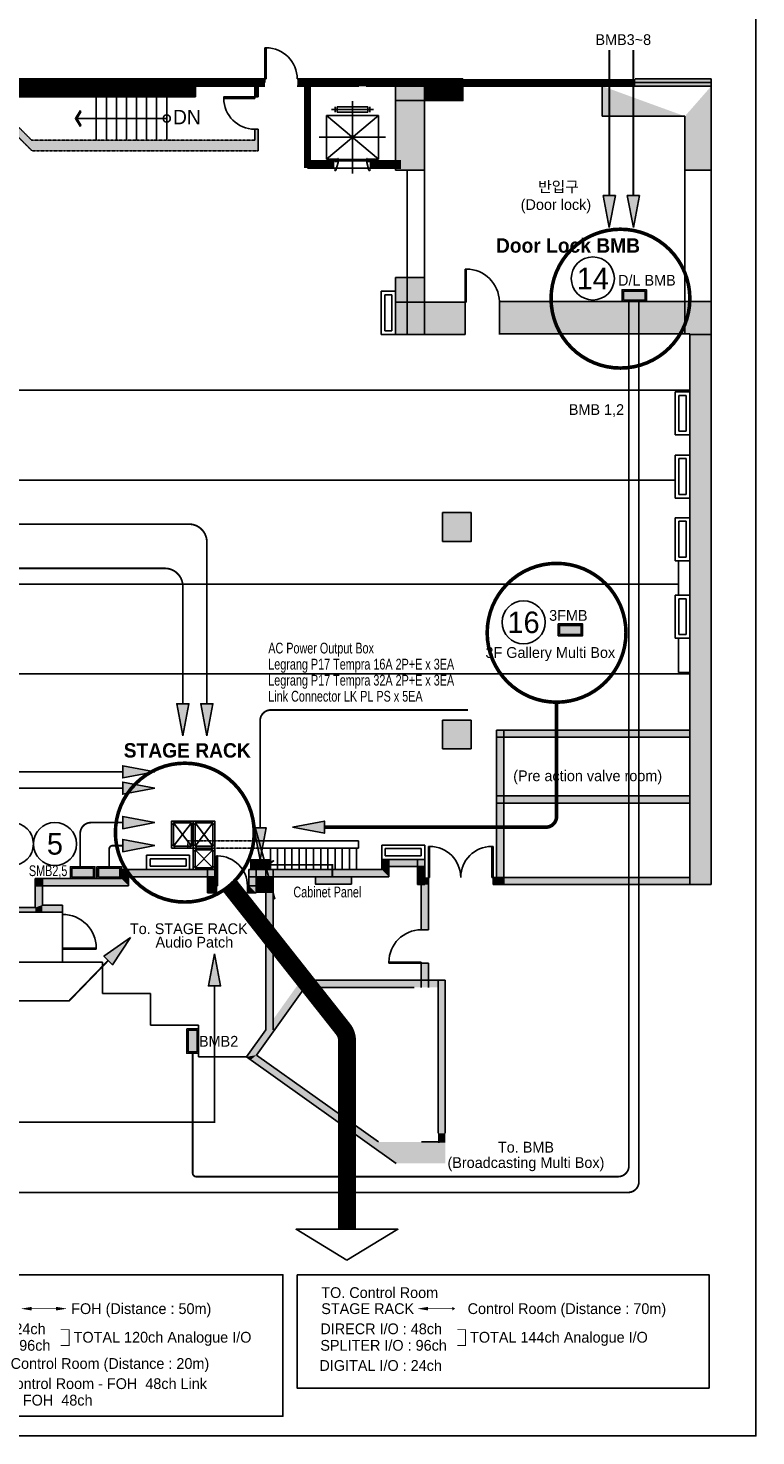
# Model space of a CAD drawing. Header units: millimetres. Extents: x 0 to 84100, y 0 to 59400.
# Tile 105 of 113: x 63834 to 84100, y 0 to 39196. Entities that reach past the tile are written whole.
import ezdxf
from ezdxf.enums import TextEntityAlignment as Align

# ---------------------------------------------------------------- set-up
doc = ezdxf.new("R2010")
doc.units = ezdxf.units.MM
doc.linetypes.add('HIDDEN', pattern=[2, 1, -1])
for name, color, linetype in [('1', 1, 'Continuous'), ('B_ATTRIB', 4, 'Continuous'), ('CH', 101, 'Continuous'), ('DOOR', 7, 'Continuous'), ('FUR', 3, 'Continuous'), ('LINE', 8, 'Continuous'), ('MGT', 6, 'HIDDEN'), ('MULTI-BOX', 230, 'Continuous'), ('ST', 7, 'Continuous'), ('WAL', 8, 'Continuous'), ('무대멀티박스', 7, 'Continuous'), ('장비 RACK', 5, 'Continuous')]:
    doc.layers.add(name, color=color, linetype=linetype)
doc.styles.add('CGS', font='cgse', dxfattribs={"bigfont": 'cgs'})
doc.styles.add('DALUS', font='GOTHIC.TTF')
doc.styles.add('DALUS2', font='GOTHICB.TTF')
doc.styles.get("Standard").update_dxf_attribs({"font": 'GOTHIC.TTF'})

# ---------------------------------------------------------------- blocks, each defined once
blk = doc.blocks.new('ARROW2')
blk.add_lwpolyline([(0, 0.87), (0.74, 0), (0, -0.87), (0.15, -1), (1, 0), (0.15, 1)], close=True)
for points in [[(0, 0.87), (0.15, 1), (0.74, 0), (1, 0)], [(0.74, 0), (1, 0), (0, -0.87), (0.15, -1)]]:
    blk.add_solid(points)
blk = doc.blocks.new('1P-CO111')
at = {"color": 0}
for p, q in [((0, 659), (0, 1665)), ((-725, 1265), (725, 53)), ((725, 1265), (-725, 53)), ((-725, 1265), (725, 1265)), ((-725, 53), (-725, 1265)), ((585, 1430), (-585, 1430)), ((-485, 1505), (-485, 1355)), ((425, 1505), (-425, 1505)), ((-425, 1505), (-425, 1355)), ((-425, 1355), (425, 1355)), ((425, 1355), (425, 1505)), ((485, 1355), (485, 1505)), ((725, 1265), (725, 53)), ((0, 659), (-925, 659)), ((0, 659), (0, -347)), ((0, 659), (925, 659)), ((-400, 53), (-725, 53)), ((-410, 65), (-400, 65)), ((-400, 65), (-400, 53)), ((400, 53), (400, 65)), ((400, 65), (410, 65)), ((410, 65), (400, 65)), ((725, 53), (400, 53)), ((-490, -235), (-490, -260)), ((-485, -265), (-464, -265)), ((-470, -20), (-470, -35)), ((-405, -15), (-465, -15)), ((-459, -261), (-400, -46)), ((-400, -44), (-400, -20)), ((400, -44), (400, -20)), ((459, -261), (400, -46)), ((405, -15), (465, -15)), ((485, -265), (464, -265)), ((470, -20), (470, -35)), ((490, -235), (490, -260))]:
    blk.add_line(p, q, dxfattribs=at)
blk.add_lwpolyline([(-460, 40), (460, 40), (460, 0), (-460, 0)], close=True, dxfattribs=at)
for centre, start, end in [((-485, -260), 180, 270), ((-465, -20), 90, 180), ((-464, -260), 270, 344.7449), ((-405, -20), 0, 90), ((-405, -44), 344.7449, 360), ((405, -20), 90, 180), ((405, -44), 180, 195.2551), ((464, -260), 195.2551, 270), ((465, -20), 0, 90), ((485, -260), 270, 0)]:
    blk.add_arc(centre, 5, start, end, dxfattribs=at)
blk = doc.blocks.new('new block')
at = {"layer": 'WAL', "color": 7, "linetype": 'Continuous'}
for p, q in [((362947, 95466), (361197, 95466)), ((362947, 95266), (361197, 95266)), ((362947, 95466), (362947, 95266)), ((362947, 95466), (363797, 95466)), ((362947, 95266), (363797, 95266))]:
    blk.add_line(p, q, dxfattribs=at)
at = {"layer": 'WAL', "color": 7, "linetype": 'Continuous', "const_width": 200}
for points in [[(361197, 97666), (361197, 95266)], [(361097, 95369), (361947, 95369)], [(363797, 95369), (362947, 95369)]]:
    blk.add_lwpolyline(points, dxfattribs=at)
at = {"layer": 'WAL', "color": 7, "linetype": 'Continuous'}
blk.add_blockref('1P-CO111', (362447, 95466), dxfattribs=at)
blk = doc.blocks.new('stage rack')
at = {"layer": '장비 RACK'}
for p, q in [((650, 520), (600, 520)), ((1300, 550), (650, 50)), ((650, 550), (1300, 50)), ((680, 550), (680, 600)), ((1270, 600), (1270, 550)), ((1300, 520), (1350, 520)), ((80, -50), (80, 0)), ((520, -50), (520, 0)), ((650, 80), (600, 80)), ((680, 0), (680, 50)), ((680, -50), (680, 0)), ((1270, 50), (1270, 0)), ((1270, 0), (1270, -50)), ((1300, 80), (1350, 80)), ((50, -80), (0, -80)), ((50, -50), (550, -550)), ((550, -50), (50, -550)), ((600, -80), (550, -80)), ((650, -80), (600, -80)), ((1300, -50), (650, -550)), ((650, -50), (1300, -550)), ((1300, -80), (1350, -80)), ((0, -520), (50, -520)), ((80, -550), (80, -600)), ((520, -550), (520, -600)), ((550, -520), (600, -520)), ((650, -520), (600, -520)), ((680, -600), (680, -550)), ((1270, -550), (1270, -600)), ((1300, -520), (1350, -520))]:
    blk.add_line(p, q, dxfattribs=at)
for points in [[(600, 600), (1350, 600), (1350, 0), (600, 0)], [(650, 550), (1300, 550), (1300, 50), (650, 50)], [(0, 0), (600, 0), (600, -600), (0, -600)], [(600, 0), (1350, 0), (1350, -600), (600, -600)], [(50, -50), (550, -50), (550, -550), (50, -550)], [(650, -50), (1300, -50), (1300, -550), (650, -550)]]:
    blk.add_lwpolyline(points, close=True, dxfattribs=at)

msp = doc.modelspace()

# ---------------------------------------------------------------- hatches: boundary and pattern name
at = {"linetype": 'ByBlock'}
for color, points in [(8, [(80189.018, 34536.101), (79848.819, 34536.101), (80018.919, 33646.555)]), (8, [(80858.53, 34536.101), (80518.331, 34536.101), (80688.431, 33646.555)]), (1, [(68312.064, 20382.78), (67971.865, 20382.78), (68141.964, 19493.234)]), (1, [(68981.576, 20382.78), (68641.376, 20382.78), (68811.476, 19493.234)]), (1, [(67360.599, 18489.552), (66471.053, 18659.652), (66471.053, 18319.453)]), (1, [(67360.599, 18033.376), (66471.053, 18203.476), (66471.053, 17863.277)]), (1, [(67360.599, 17075.991), (66471.053, 17246.09), (66471.053, 16905.891)]), (23, [(70464.192, 16926.165), (70123.993, 16926.165), (70294.093, 16036.619)]), (53, [(72082.791, 16777.329), (72082.791, 17117.529), (71193.245, 16947.429)]), (1, [(67360.599, 16434.899), (66471.053, 16604.999), (66471.053, 16264.8)]), (6, [(66683.952, 13876.551), (65942.834, 13356.002), (66187.178, 13119.291)]), (92, [(69025.006, 13417.193), (68854.907, 12527.647), (69195.106, 12527.647)])]:
    msp.add_hatch(color=color, dxfattribs=at).paths.add_polyline_path(points)
at = {"layer": 'MULTI-BOX'}
for color, points in [(8, [(80414.539, 31870.69), (80414.539, 31620.69), (81014.539, 31620.69), (81014.539, 31870.69)]), (53, [(78635.377, 22566.639), (78635.377, 22316.639), (79235.377, 22316.639), (79235.377, 22566.639)]), (1, [(65052.827, 15805.69), (65052.827, 15555.69), (65652.827, 15555.69), (65652.827, 15805.69)]), (1, [(65790.945, 15805.69), (65790.945, 15555.69), (66390.945, 15555.69), (66390.945, 15805.69)]), (23, [(70069.093, 16001.155), (70069.093, 15801.155), (70519.093, 15801.155), (70519.093, 16001.155)]), (8, [(68540.945, 11293.69), (68290.945, 11293.69), (68290.945, 10693.69), (68540.945, 10693.69)])]:
    msp.add_hatch(color=color, dxfattribs=at).paths.add_polyline_path(points)

# ---------------------------------------------------------------- linework, layer by layer
msp.add_lwpolyline([(0, 0), (0, 59400), (84100, 59400), (84100, 0), (0, 0)], close=True)
at = {"linetype": 'ByBlock'}
msp.add_lwpolyline([(0.001, -0.001), (0.001, 59399.999), (84100.001, 59399.999), (84100.001, -0.001), (0.001, -0.001)], close=True, dxfattribs=at)
at = {"color": 8, "linetype": 'HIDDEN', "ltscale": 300, "const_width": 50}
for points in [[(80018.919, 38591.94), (80018.919, 34536.101)], [(80688.431, 38591.94), (80688.431, 34536.101)]]:
    msp.add_lwpolyline(points, dxfattribs=at)
at = {"color": 8, "linetype": 'ByBlock'}
for points in [[(80018.919, 33646.555), (80189.018, 34536.101), (79848.819, 34536.101)], [(80688.431, 33646.555), (80858.53, 34536.101), (80518.331, 34536.101)]]:
    msp.add_lwpolyline(points, close=True, dxfattribs=at)
at = {"color": 8, "linetype": 'HIDDEN', "ltscale": 500}
msp.add_lwpolyline([(78396.633, 31664.621, 100, 100, 1), (82262.355, 31664.621, 100, 100, 1)], format="xyseb", close=True, dxfattribs=at)
at = {"color": 8, "linetype": 'ByBlock', "const_width": 50}
for points in [[(32530.305, 10653.69), (32530.305, 7077.647, 0.414213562), (32830.305, 6777.647), (80543.594, 6777.647, 0.414213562), (80843.594, 7077.647), (80843.594, 31580.69)], [(68415.945, 10653.69), (68415.945, 7317.647, 0.414213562), (68515.945, 7217.647), (80265.006, 7217.647, 0.414213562), (80565.006, 7517.647), (80565.006, 31580.69)]]:
    msp.add_lwpolyline(points, format="xyb", dxfattribs=at)
at = {"color": 1, "linetype": 'HIDDEN', "ltscale": 300, "const_width": 50}
for points in [[(38944.125, 25135.69), (38944.125, 24654.444, 0.414213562), (39444.125, 24154.444), (67641.964, 24154.444, -0.414213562), (68141.964, 23654.444), (68141.964, 20382.78)], [(62693.125, 25386.69), (68311.476, 25386.69, -0.414213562), (68811.476, 24886.69), (68811.476, 20382.78)], [(35523.853, 15845.69), (35523.853, 17989.552, -0.414213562), (36023.853, 18489.552), (66471.053, 18489.552)], [(50693.125, 16147.499), (50693.125, 17733.376, -0.414213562), (50993.125, 18033.376), (66471.053, 18033.376)], [(65284.175, 15845.69), (65284.175, 16775.991, -0.414213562), (65584.175, 17075.991), (66471.053, 17075.991)], [(66090.945, 15845.69), (66090.945, 16334.899, -0.414213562), (66190.945, 16434.899), (66471.053, 16434.899)]]:
    msp.add_lwpolyline(points, format="xyb", dxfattribs=at)
at = {"color": 53, "linetype": 'HIDDEN', "ltscale": 500}
msp.add_lwpolyline([(76617.471, 22360.569, 100, 100, 1), (80483.193, 22360.569, 100, 100, 1)], format="xyseb", close=True, dxfattribs=at)
at = {"color": 1, "linetype": 'ByBlock'}
for points in [[(68141.964, 19493.234), (68312.064, 20382.78), (67971.865, 20382.78)], [(68811.476, 19493.234), (68981.576, 20382.78), (68641.376, 20382.78)], [(67360.599, 18489.552), (66471.053, 18659.652), (66471.053, 18319.453)], [(67360.599, 18033.376), (66471.053, 18203.476), (66471.053, 17863.277)], [(67360.599, 17075.991), (66471.053, 17246.09), (66471.053, 16905.891)], [(67360.599, 16434.899), (66471.053, 16604.999), (66471.053, 16264.8)]]:
    msp.add_lwpolyline(points, close=True, dxfattribs=at)
at = {"color": 53, "linetype": 'HIDDEN', "ltscale": 300, "const_width": 100}
for points in [[(78550.332, 20427.708), (78550.332, 17247.429)], [(78250.332, 16947.429), (72082.791, 16947.429)]]:
    msp.add_lwpolyline(points, dxfattribs=at)
at = {"color": 23, "linetype": 'HIDDEN', "ltscale": 300, "const_width": 50}
msp.add_lwpolyline([(70294.093, 16926.165), (70294.093, 19911.522, -0.414213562), (70594.093, 20211.522), (76084.73, 20211.522)], format="xyb", dxfattribs=at)
at = {"color": 30, "linetype": 'HIDDEN', "ltscale": 500}
msp.add_lwpolyline([(66264.193, 16796.472, 100, 100, 1), (70129.916, 16796.472, 100, 100, 1)], format="xyseb", close=True, dxfattribs=at)
at = {"color": 53, "linetype": 'HIDDEN', "ltscale": 300, "const_width": 100}
msp.add_lwpolyline([(78250.332, 16947.429, 0.414213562), (78550.332, 17247.429)], format="xyb", dxfattribs=at)
at = {"color": 23, "linetype": 'ByBlock'}
for points in [[(70294.093, 16036.619), (70464.192, 16926.165), (70123.993, 16926.165)], [(71835.006, 15565.69), (72835.006, 15565.69), (72835.006, 15365.69), (71835.006, 15365.69)]]:
    msp.add_lwpolyline(points, close=True, dxfattribs=at)
at = {"color": 53, "linetype": 'ByBlock'}
msp.add_lwpolyline([(71193.245, 16947.429), (72082.791, 16777.329), (72082.791, 17117.529)], close=True, dxfattribs=at)
at = {"color": 23, "linetype": 'HIDDEN', "ltscale": 300, "const_width": 50}
msp.add_lwpolyline([(70554.557, 15901.155), (72305.006, 15901.155), (72305.006, 15565.69)], dxfattribs=at)
at = {"color": 30, "linetype": 'HIDDEN', "ltscale": 500, "const_width": 500}
msp.add_lwpolyline([(69446.862, 15322.046), (72606.053, 11322.979, -0.168724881), (72713.708, 11013.034), (72713.708, 5753.009)], format="xyb", dxfattribs=at)
at = {"color": 6, "linetype": 'ByBlock'}
msp.add_lwpolyline([(66683.952, 13876.551), (65942.834, 13356.002), (66187.178, 13119.291)], close=True, dxfattribs=at)
msp.add_lwpolyline([(66683.952, 13876.551), (65942.834, 13356.002), (66187.178, 13119.291)], close=True, dxfattribs=at)
at = {"color": 92, "linetype": 'ByBlock'}
msp.add_lwpolyline([(69025.006, 13417.193), (68854.907, 12527.647), (69195.106, 12527.647)], close=True, dxfattribs=at)
msp.add_lwpolyline([(69025.006, 13417.193), (68854.907, 12527.647), (69195.106, 12527.647)], close=True, dxfattribs=at)
at = {"color": 6, "linetype": 'HIDDEN', "ltscale": 300, "const_width": 50}
msp.add_lwpolyline([(55219.125, 12112.499), (64975.006, 12112.499), (66065.006, 13237.647)], dxfattribs=at)
at = {"color": 92, "linetype": 'HIDDEN', "ltscale": 300, "const_width": 50}
msp.add_lwpolyline([(50843.125, 8736.69), (69025.006, 8736.69), (69025.006, 12527.647)], dxfattribs=at)
at = {"color": 30, "linetype": 'ByBlock'}
for points in [[(72713.708, 4893.462), (74131.205, 5753.009), (71296.212, 5753.009)], [(72713.708, 4893.462), (74131.205, 5753.009), (71296.212, 5753.009)], [(60283.452, 4487.417), (70927.056, 4487.417), (70927.056, 544.594), (60283.452, 544.594)], [(71323.001, 4487.417), (82796.624, 4487.417), (82796.624, 1331.699), (71323.001, 1331.699)]]:
    msp.add_lwpolyline(points, close=True, dxfattribs=at)
for points, const_width in [([(63930.504, 3541.213), (64611.761, 3541.213)], 20), ([(74970.053, 3541.213), (75651.31, 3541.213)], 20), ([(64744.016, 2514.038), (64974.025, 2514.038), (64974.025, 2956.146)], 25), ([(64744.016, 2956.146), (64974.025, 2956.146), (64974.025, 2514.038)], 25), ([(75783.564, 2956.146), (76013.573, 2956.146), (76013.573, 2514.038)], 25), ([(75783.564, 2514.038), (76013.573, 2514.038), (76013.573, 2956.146)], 25)]:
    msp.add_lwpolyline(points, dxfattribs=dict(at, const_width=const_width))
at = {"color": 8, "linetype": 'ByBlock'}
msp.add_circle((79559.306, 32226.456), 600, dxfattribs=at)
at = {"color": 1, "linetype": 'ByBlock'}
for centre in [(63380.032, 16479.763), (64580.032, 16479.763)]:
    msp.add_circle(centre, 600, dxfattribs=at)
at = {"color": 23, "linetype": 'ByBlock'}
msp.add_solid([(71835.006, 15365.69), (72835.006, 15365.69), (71835.006, 15565.69), (72835.006, 15565.69)], dxfattribs=at)
at = {"color": 30, "linetype": 'ByBlock'}
for points in [[(71296.212, 5753.009), (72713.708, 4893.462), (74131.205, 5753.009), (71296.212, 5753.009)], [(63930.504, 3591.213), (63930.504, 3491.213), (63630.504, 3541.213)], [(64611.761, 3591.213), (64611.761, 3491.213), (64911.761, 3541.213)], [(74970.053, 3591.213), (74970.053, 3491.213), (74670.053, 3541.213)], [(75651.31, 3591.213), (75651.31, 3491.213), (75724.448, 3541.213)]]:
    msp.add_solid(points, dxfattribs=at)
at = {"layer": '1', "color": 7, "linetype": 'Continuous'}
for p, q in [((64790.945, 14580.69), (64790.945, 14521.179)), ((64790.945, 14580.69), (64790.945, 14521.179)), ((64790.945, 14521.179), (64790.945, 13581.256)), ((64790.945, 13551.256), (64790.945, 13193.69)), ((64790.945, 13193.69), (62891.945, 13193.69)), ((65900.945, 13193.69), (64790.945, 13193.69)), ((65900.945, 12313.69), (65900.945, 13193.69)), ((67240.945, 12313.69), (65900.945, 12313.69)), ((67240.945, 11433.69), (67240.945, 12313.69)), ((68580.945, 11433.69), (67240.945, 11433.69)), ((68580.945, 11433.69), (67700.945, 11433.69)), ((68580.945, 11433.69), (68580.945, 10553.69)), ((68580.945, 10553.69), (69915.945, 10553.69))]:
    msp.add_line(p, q, dxfattribs=at)
at = {"layer": 'B_ATTRIB', "color": 0, "linetype": 'HIDDEN'}
for p, q in [((62443.125, 37280.69), (63943.125, 35780.69)), ((62725.968, 37280.69), (63925.968, 36080.69)), ((63925.968, 36080.69), (70143.125, 36080.69)), ((63943.125, 35780.69), (70243.125, 35780.69)), ((63943.125, 35780.69), (66402.075, 35780.69))]:
    msp.add_line(p, q, dxfattribs=at)
for points in [[(62725.968, 37280.69), (62443.125, 37280.69), (63925.968, 36080.69), (63943.125, 35780.69)], [(63925.968, 36080.69), (63943.125, 35780.69), (70143.125, 36080.69), (70243.125, 35780.69)]]:
    msp.add_solid(points, dxfattribs=at)
at = {"layer": 'CH', "color": 7, "linetype": 'Continuous'}
for p, q in [((70429.515, 38650.69), (70429.515, 37680.69)), ((70459.515, 38650.69), (70429.515, 38650.69)), ((70459.515, 37780.69), (70459.515, 38650.69)), ((70429.515, 37780.69), (70459.515, 37780.69)), ((76006.945, 31568.69), (76006.945, 32488.769)), ((76036.945, 32488.769), (76006.945, 32488.769)), ((76036.945, 31568.69), (76036.945, 32488.769)), ((76006.945, 31568.69), (76036.945, 31568.69)), ((69080.945, 15315.69), (69080.945, 16145.69)), ((69080.945, 16145.69), (69110.945, 16145.69)), ((69110.945, 16145.69), (69110.945, 15315.69)), ((74980.945, 16410.69), (74980.945, 15550.69)), ((75020.945, 16410.69), (74980.945, 16410.69)), ((75020.945, 16410.69), (74980.945, 16410.69)), ((74980.945, 16410.69), (74980.945, 15550.69)), ((75010.945, 15550.69), (75010.945, 16410.69)), ((76780.945, 16410.69), (76740.945, 16410.69)), ((76750.945, 16410.69), (76750.945, 15550.69)), ((76780.945, 15550.69), (76780.945, 16410.69)), ((69110.945, 15315.69), (69080.945, 15315.69)), ((74780.945, 15350.69), (74780.945, 14089.762)), ((74980.945, 15550.69), (75010.945, 15550.69)), ((74980.945, 15350.69), (74980.945, 14089.762)), ((76750.945, 15550.69), (76780.945, 15550.69)), ((74780.945, 14089.762), (74980.945, 14089.762)), ((64790.945, 13581.256), (65730.869, 13581.256)), ((64790.945, 13581.256), (64790.945, 13551.256)), ((64790.945, 13551.256), (65730.869, 13551.256)), ((65730.869, 13581.256), (65730.869, 13551.256)), ((74780.945, 13189.762), (73880.945, 13189.762)), ((73880.945, 13189.762), (73880.945, 13159.762)), ((74780.945, 13159.762), (73880.945, 13159.762)), ((74780.945, 13189.762), (74780.945, 13159.762)), ((74780.945, 13159.762), (74980.945, 13159.762)), ((74780.945, 13159.762), (74780.945, 12484.762)), ((75248.899, 12684.762), (75448.899, 12684.762))]:
    msp.add_line(p, q, dxfattribs=at)
at = {"layer": 'CH', "color": 3, "linetype": 'Continuous'}
for p, q in [((70453.945, 11308.69), (70453.945, 11799.156)), ((69915.945, 10553.69), (70453.945, 11308.69))]:
    msp.add_line(p, q, dxfattribs=at)
at = {"layer": 'CH', "color": 7, "linetype": 'Continuous'}
msp.add_lwpolyline([(70143.125, 37280.69), (69283.125, 37280.69), (69283.125, 37240.69), (70143.125, 37240.69)], close=True, dxfattribs=at)
for centre, radius, start, end in [((70459.515, 37780.69), 870, 0, 90), ((70143.125, 37240.69), 860, 180, 270), ((76036.945, 31568.69), 920.078, 0.7472939, 90), ((69110.945, 15315.69), 830, 0, 90), ((75020.945, 15550.69), 860, 0, 90), ((75020.945, 15550.69), 860, 0, 90), ((76740.945, 15550.69), 860, 90, 180), ((76740.945, 15550.69), 860, 90, 180), ((64790.945, 13581.256), 939.924, 0, 90), ((74780.945, 13189.762), 900, 90, 180)]:
    msp.add_arc(centre, radius, start, end, dxfattribs=at)
at = {"layer": 'DOOR', "color": 8, "linetype": 'Continuous'}
msp.add_lwpolyline([(70139.919, 17002.641), (70403.811, 16038.16), (70189.065, 15897.6), (70671.338, 16007.682), (70456.592, 15845.25), (70703.471, 14942.947)], dxfattribs=at)
at = {"layer": 'LINE'}
msp.add_line((70580.945, 15765.69), (70580.945, 16365.69), dxfattribs=at)
at = {"layer": 'MGT', "color": 7, "linetype": 'Continuous'}
for p, q in [((74066.945, 35243.69), (74066.945, 37780.69)), ((79823.945, 37680.69), (79823.945, 36743.69)), ((80743.125, 37780.69), (82856.945, 37780.69)), ((80743.125, 37680.69), (82856.945, 37680.69)), ((82856.945, 30668.69), (82856.945, 37780.69)), ((74871.945, 37580.69), (74871.945, 32253.69)), ((80743.125, 37580.69), (82856.945, 37580.69)), ((74893.125, 37180.69), (74066.945, 37180.69)), ((79823.945, 36743.69), (82123.945, 36743.69)), ((82123.945, 36743.69), (82123.945, 35243.69)), ((74386.945, 35243.69), (74066.945, 35243.69)), ((74066.945, 35243.69), (74871.945, 35243.69)), ((74386.945, 35243.69), (74386.945, 32253.69)), ((74386.945, 32253.69), (74386.945, 35243.69)), ((82123.945, 35243.69), (82423.945, 35243.69)), ((82123.945, 35243.69), (82723.945, 35243.69)), ((82123.945, 35243.69), (82856.945, 35243.69)), ((82123.945, 35243.69), (82123.945, 30668.69)), ((74066.945, 30668.69), (74066.945, 32253.69)), ((74871.945, 32253.69), (74066.945, 32253.69)), ((74386.945, 30668.69), (74386.945, 32253.69)), ((74871.945, 30668.69), (74871.945, 32253.69)), ((73666.945, 30668.69), (73666.945, 31868.69)), ((73666.945, 31868.69), (74066.945, 31868.69)), ((76006.945, 31568.69), (74066.945, 31568.69)), ((76006.945, 30668.69), (76006.945, 31568.69)), ((76956.945, 31580.69), (82256.945, 31580.69)), ((76956.945, 30668.69), (76956.945, 31580.69)), ((82256.945, 31580.69), (82856.945, 31580.69)), ((76006.945, 30668.69), (73666.945, 30668.69)), ((76956.945, 30680.69), (82256.945, 30680.69)), ((82256.945, 30668.69), (82856.945, 30668.69)), ((75373.945, 24905.69), (75373.945, 25505.69)), ((73680.945, 15765.69), (73680.945, 16450.69)), ((73680.945, 16450.69), (74880.945, 16450.69)), ((74880.945, 16450.69), (74880.945, 16050.69)), ((69030.945, 15765.69), (69030.945, 15315.69)), ((69980.945, 15315.69), (69980.945, 15765.69)), ((69980.945, 15765.69), (69980.945, 15115.69)), ((73680.945, 16050.69), (74880.945, 16050.69)), ((73680.945, 15850.69), (74880.945, 15850.69)), ((73880.945, 15565.69), (73880.945, 16050.69)), ((74680.945, 16050.69), (74680.945, 15550.69)), ((74880.945, 16050.69), (74880.945, 15550.69)), ((69030.945, 15315.69), (69080.945, 15315.69)), ((69080.945, 15315.69), (69080.945, 15115.69)), ((69940.945, 15315.69), (69940.945, 15115.69)), ((69980.945, 15315.69), (69980.945, 15115.69)), ((74680.945, 15550.69), (74880.945, 15550.69)), ((74680.945, 15550.69), (74680.945, 15350.69)), ((74880.945, 15350.69), (74680.945, 15350.69)), ((74880.945, 15550.69), (74880.945, 15350.69)), ((74980.945, 15550.69), (74980.945, 15350.69)), ((76780.945, 15550.69), (76780.945, 15350.69)), ((76780.945, 15550.69), (76880.945, 15550.69)), ((76780.945, 15350.69), (76880.945, 15350.69)), ((76780.945, 15350.69), (77080.945, 15350.69)), ((76880.945, 15550.69), (76880.945, 15350.69)), ((76880.945, 15550.69), (77080.945, 15550.69)), ((77080.945, 15550.69), (77080.945, 15437.909)), ((77080.945, 15437.909), (77080.945, 15350.69)), ((64790.945, 14580.69), (64790.945, 14780.69)), ((74980.945, 13159.762), (74980.945, 12484.762))]:
    msp.add_line(p, q, dxfattribs=at)
at = {"layer": 'MGT', "color": 0, "linetype": 'Continuous'}
for p, q in [((82256.945, 19650.69), (82256.945, 30668.69)), ((82856.945, 19650.69), (82856.945, 30668.69)), ((68609.462, 29112.69), (56443.125, 29112.69)), ((82256.945, 29112.69), (68609.462, 29112.69)), ((81856.945, 29070.69), (82256.945, 29070.69)), ((81856.945, 27870.69), (81856.945, 29070.69)), ((81856.945, 27870.69), (82256.945, 27870.69)), ((81856.945, 27310.69), (82256.945, 27310.69)), ((81856.945, 26110.69), (81856.945, 27310.69)), ((68609.462, 26611.69), (56443.125, 26611.69)), ((81856.945, 26611.69), (68609.462, 26611.69)), ((81856.945, 26110.69), (82256.945, 26110.69)), ((81856.945, 25565.69), (82256.945, 25565.69)), ((81856.945, 24365.69), (81856.945, 25565.69)), ((81856.945, 24365.69), (82256.945, 24365.69)), ((81948.281, 24365.69), (81948.281, 23410.69)), ((81948.281, 23715.69), (56443.125, 23715.69)), ((81856.945, 23410.69), (82256.945, 23410.69)), ((81856.945, 22210.69), (81856.945, 23410.69)), ((81856.945, 22210.69), (82256.945, 22210.69)), ((81948.281, 22210.69), (81948.281, 21250.69)), ((82256.945, 21214.69), (56443.125, 21214.69)), ((81948.281, 21250.69), (82256.945, 21250.69)), ((76880.945, 17820.69), (76880.945, 19650.69)), ((76880.945, 19650.69), (82256.945, 19650.69)), ((76880.945, 19650.69), (82256.945, 19650.69)), ((77080.945, 17820.69), (77080.945, 19650.69)), ((82256.945, 19650.69), (82256.945, 15350.69)), ((82856.945, 19650.69), (82856.945, 15350.69)), ((76880.945, 19450.69), (82256.945, 19450.69)), ((76880.945, 15550.69), (76880.945, 17820.69)), ((76880.945, 17820.69), (82256.945, 17820.69)), ((77080.945, 15550.69), (77080.945, 17820.69)), ((76880.945, 17620.69), (82256.945, 17620.69)), ((68330.945, 15765.69), (68330.945, 16105.69)), ((66430.945, 15765.69), (67503.343, 15765.69)), ((66630.945, 15315.69), (66630.945, 15765.69)), ((67503.343, 15765.69), (69030.945, 15765.69)), ((68830.945, 15765.69), (68830.945, 15115.69)), ((69980.945, 15765.69), (73680.945, 15765.69)), ((70180.945, 15115.69), (70180.945, 15765.69)), ((64030.945, 15515.69), (64230.945, 15515.69)), ((64030.945, 15515.69), (66430.945, 15515.69)), ((64030.945, 15315.69), (66630.945, 15315.69)), ((66430.945, 15565.69), (67503.343, 15565.69)), ((67503.343, 15565.69), (69030.945, 15565.69)), ((69940.945, 15315.69), (70180.945, 15315.69)), ((69980.945, 15565.69), (73880.945, 15565.69)), ((77080.945, 15550.69), (82256.945, 15550.69)), ((77080.945, 15350.69), (82856.945, 15350.69)), ((68830.945, 15115.69), (69080.945, 15115.69)), ((69940.945, 15115.69), (70180.945, 15115.69)), ((70180.945, 15115.69), (69980.945, 15115.69))]:
    msp.add_line(p, q, dxfattribs=at)
at = {"layer": 'MGT', "color": 4, "linetype": 'Continuous'}
msp.add_line((75373.945, 19927.69), (76173.945, 19927.69), dxfattribs=at)
at = {"layer": 'MGT', "color": 7, "linetype": 'Continuous'}
for points in [[(80743.125, 37780.69), (80743.125, 37580.69), (82856.945, 37780.69), (82856.945, 37580.69)], [(74066.945, 37580.69), (74066.945, 37180.69), (74871.945, 37580.69), (74871.945, 37180.69)], [(74871.945, 37580.69), (74871.945, 37180.69), (74893.125, 37580.69), (74893.125, 37180.69)], [(79823.945, 37580.69), (79823.945, 36743.69), (82123.945, 36743.69)], [(82856.945, 37580.69), (82123.945, 36743.69), (82856.945, 35243.69), (82123.945, 35243.69)], [(74066.945, 37180.69), (74066.945, 35243.69), (74871.945, 37180.69), (74871.945, 35243.69)], [(74066.945, 32253.69), (74066.945, 31568.69), (74871.945, 32253.69), (74871.945, 31568.69)], [(74066.945, 31568.69), (74066.945, 30668.69), (76006.945, 31568.69), (76006.945, 30668.69)], [(76956.945, 31580.69), (76956.945, 30680.69), (82256.945, 31580.69), (82256.945, 30668.69)], [(73680.945, 15765.69), (73880.945, 15565.69), (73680.945, 16050.69), (73880.945, 16050.69)], [(73880.945, 16050.69), (73880.945, 15850.69), (74880.945, 16050.69), (74880.945, 15850.69)], [(74680.945, 15850.69), (74880.945, 15850.69), (74680.945, 15550.69), (74880.945, 15550.69)], [(69030.945, 15565.69), (69030.945, 15565.69), (69030.945, 15565.69)], [(69940.945, 15315.69), (69980.945, 15315.69), (69940.945, 15115.69), (69980.945, 15115.69)], [(74680.945, 15550.69), (74980.945, 15550.69), (74680.945, 15350.69), (74980.945, 15350.69)], [(74780.945, 15350.69), (74980.945, 15350.69), (74780.945, 14089.762), (74980.945, 14089.762)], [(76780.945, 15550.69), (76780.945, 15350.69), (76880.945, 15550.69), (76880.945, 15350.69)], [(76880.945, 15550.69), (76880.945, 15350.69), (77080.945, 15550.69), (77080.945, 15350.69)], [(74780.945, 13159.762), (74780.945, 12484.762), (74980.945, 13159.762), (74980.945, 12484.762)]]:
    msp.add_solid(points, dxfattribs=at)
at = {"layer": 'MGT', "color": 0, "linetype": 'Continuous'}
for points in [[(82256.945, 31580.69), (82256.945, 15350.69), (82856.945, 31580.69), (82856.945, 15350.69)], [(76880.945, 19650.69), (77080.945, 19650.69), (76880.945, 15550.69), (77080.945, 15550.69)], [(77080.945, 19650.69), (77080.945, 19450.69), (82256.945, 19650.69), (82256.945, 19450.69)], [(77080.945, 17820.69), (77080.945, 17620.69), (82256.945, 17820.69), (82256.945, 17620.69)], [(66430.945, 15515.69), (66630.945, 15315.69), (66430.945, 15765.69), (66630.945, 15765.69)], [(66430.945, 15765.69), (66630.945, 15765.69), (69030.945, 15765.69), (69030.945, 15565.69)], [(66630.945, 15765.69), (66630.945, 15565.69), (69030.945, 15565.69)], [(69980.945, 15315.69), (70180.945, 15115.69), (69980.945, 15765.69), (70180.945, 15765.69)], [(70180.945, 15765.69), (70180.945, 15565.69), (73680.945, 15765.69), (73880.945, 15565.69)], [(64030.945, 15515.69), (64030.945, 15315.69), (64230.945, 15515.69), (64230.945, 15315.69)], [(64230.945, 15515.69), (64230.945, 15315.69), (66430.945, 15515.69), (66630.945, 15315.69)], [(68830.945, 15565.69), (68830.945, 15115.69), (69030.945, 15565.69), (69030.945, 15315.69)], [(69030.945, 15315.69), (69080.945, 15315.69), (68830.945, 15115.69), (69080.945, 15115.69)], [(69980.945, 15315.69), (69980.945, 15115.69), (70180.945, 15115.69)], [(77080.945, 15550.69), (77080.945, 15350.69), (82256.945, 15550.69), (82256.945, 15350.69)]]:
    msp.add_solid(points, dxfattribs=at)
at = {"layer": 'MULTI-BOX', "color": 8}
for points in [[(80374.539, 31580.69), (80374.539, 31910.69), (81054.539, 31910.69), (81054.539, 31580.69)], [(80414.539, 31620.69), (80414.539, 31870.69), (81014.539, 31870.69), (81014.539, 31620.69)], [(68250.945, 11333.69), (68580.945, 11333.69), (68580.945, 10653.69), (68250.945, 10653.69)], [(68290.945, 11293.69), (68540.945, 11293.69), (68540.945, 10693.69), (68290.945, 10693.69)]]:
    msp.add_lwpolyline(points, close=True, dxfattribs=at)
at = {"layer": 'MULTI-BOX', "color": 53}
for points in [[(78595.377, 22276.639), (78595.377, 22606.639), (79275.377, 22606.639), (79275.377, 22276.639)], [(78635.377, 22316.639), (78635.377, 22566.639), (79235.377, 22566.639), (79235.377, 22316.639)]]:
    msp.add_lwpolyline(points, close=True, dxfattribs=at)
at = {"layer": 'MULTI-BOX', "color": 1}
for points in [[(65012.827, 15515.69), (65012.827, 15845.69), (65692.827, 15845.69), (65692.827, 15515.69)], [(65052.827, 15555.69), (65052.827, 15805.69), (65652.827, 15805.69), (65652.827, 15555.69)], [(65750.945, 15515.69), (65750.945, 15845.69), (66430.945, 15845.69), (66430.945, 15515.69)], [(65790.945, 15555.69), (65790.945, 15805.69), (66390.945, 15805.69), (66390.945, 15555.69)]]:
    msp.add_lwpolyline(points, close=True, dxfattribs=at)
at = {"layer": 'MULTI-BOX', "color": 23}
for points in [[(70033.628, 15765.69), (70033.628, 16036.619), (70554.557, 16036.619), (70554.557, 15765.69)], [(70069.093, 15801.155), (70069.093, 16001.155), (70519.093, 16001.155), (70519.093, 15801.155)]]:
    msp.add_lwpolyline(points, close=True, dxfattribs=at)
at = {"layer": 'MULTI-BOX', "color": 53}
msp.add_circle((77631.229, 22652.338), 600, dxfattribs=at)
at = {"layer": 'ST', "linetype": 'HIDDEN'}
for p, q in [((70286.834, 16565.69), (68280.945, 16565.69)), ((70286.834, 16565.69), (68280.945, 16565.69)), ((68280.945, 16365.69), (68280.945, 16565.69)), ((70341.556, 16365.69), (68280.945, 16365.69)), ((70341.556, 16365.69), (68280.945, 16365.69))]:
    msp.add_line(p, q, dxfattribs=at)
at = {"layer": 'ST'}
for p, q in [((73030.945, 16565.69), (70286.834, 16565.69)), ((73030.945, 16565.69), (70286.834, 16565.69)), ((73030.945, 16365.69), (70341.556, 16365.69)), ((73030.945, 16365.69), (70341.556, 16365.69)), ((70580.945, 15765.69), (70580.945, 16365.69)), ((70580.945, 15765.69), (70580.945, 16365.69)), ((70780.945, 15765.69), (70780.945, 16365.69)), ((70780.945, 15765.69), (70780.945, 16365.69)), ((70980.945, 15765.69), (70980.945, 16365.69)), ((70980.945, 15765.69), (70980.945, 16365.69)), ((71180.945, 15765.69), (71180.945, 16365.69)), ((71180.945, 15765.69), (71180.945, 16365.69)), ((71380.945, 15765.69), (71380.945, 16365.69)), ((71380.945, 15765.69), (71380.945, 16365.69)), ((71580.945, 15765.69), (71580.945, 16365.69)), ((71580.945, 15765.69), (71580.945, 16365.69)), ((71780.945, 15765.69), (71780.945, 16365.69)), ((71780.945, 15765.69), (71780.945, 16365.69)), ((71980.945, 15765.69), (71980.945, 16365.69)), ((71980.945, 15765.69), (71980.945, 16365.69)), ((72180.945, 15765.69), (72180.945, 16365.69)), ((72180.945, 15765.69), (72180.945, 16365.69)), ((72380.945, 15765.69), (72380.945, 16365.69)), ((72380.945, 15765.69), (72380.945, 16365.69)), ((72580.945, 15765.69), (72580.945, 16365.69)), ((72580.945, 15765.69), (72580.945, 16365.69)), ((72780.945, 15765.69), (72780.945, 16365.69)), ((72780.945, 15765.69), (72780.945, 16365.69))]:
    msp.add_line(p, q, dxfattribs=at)
at = {"layer": 'ST', "color": 7}
for p, q in [((73030.945, 16365.69), (73030.945, 16565.69)), ((73030.945, 16365.69), (73030.945, 16565.69)), ((72980.945, 15765.69), (72980.945, 16365.69)), ((72980.945, 15765.69), (72980.945, 16365.69))]:
    msp.add_line(p, q, dxfattribs=at)
at = {"layer": 'WAL', "color": 7, "linetype": 'Continuous'}
for p, q in [((62593.125, 37780.69), (68493.125, 37780.69)), ((68493.125, 37780.69), (70243.125, 37780.69)), ((68493.125, 37280.69), (68493.125, 37780.69)), ((70243.125, 37780.69), (70429.515, 37780.69)), ((70243.125, 37780.69), (70243.125, 37280.69)), ((71329.515, 37780.69), (73043.125, 37780.69)), ((73043.125, 37780.69), (73043.125, 37580.69)), ((73043.125, 37780.69), (74893.125, 37780.69)), ((61043.125, 37280.69), (68493.125, 37280.69)), ((65733.125, 37280.69), (65733.125, 36080.69)), ((66013.125, 37280.69), (66013.125, 36080.69)), ((66293.125, 37280.69), (66293.125, 36080.69)), ((66573.125, 37280.69), (66573.125, 36080.69)), ((66853.125, 37280.69), (66853.125, 36080.69)), ((67133.125, 37280.69), (67133.125, 36080.69)), ((67413.125, 37280.69), (67413.125, 36080.69)), ((67693.125, 37280.69), (67693.125, 36080.69)), ((68493.125, 37580.69), (70143.125, 37580.69)), ((70143.125, 37580.69), (70143.125, 37280.69)), ((70143.125, 37280.69), (70243.125, 37280.69)), ((70243.125, 37580.69), (70429.515, 37580.69)), ((71329.515, 37580.69), (73043.125, 37580.69)), ((73243.125, 37580.69), (74893.125, 37580.69)), ((75943.125, 37580.69), (80743.125, 37580.69)), ((67693.125, 36680.69), (65185.586, 36680.69)), ((70143.125, 36380.69), (70243.125, 36380.69)), ((70143.125, 36380.69), (70143.125, 36080.69)), ((70243.125, 36380.69), (70243.125, 35780.69)), ((73666.945, 31868.69), (73666.945, 30668.69)), ((73666.945, 31868.69), (74066.945, 31868.69)), ((73766.945, 31768.69), (73766.945, 30768.69)), ((73766.945, 31768.69), (73966.945, 31768.69)), ((73966.945, 31768.69), (73966.945, 30768.69)), ((74066.945, 31868.69), (74066.945, 30668.69)), ((73666.945, 30668.69), (74066.945, 30668.69)), ((73766.945, 30768.69), (73966.945, 30768.69)), ((81856.945, 29070.69), (82256.945, 29070.69)), ((81856.945, 29070.69), (81856.945, 27870.69)), ((82256.945, 29070.69), (82256.945, 27870.69)), ((81956.945, 28970.69), (82156.945, 28970.69)), ((81956.945, 28970.69), (81956.945, 27970.69)), ((82156.945, 28970.69), (82156.945, 27970.69)), ((81856.945, 27870.69), (82256.945, 27870.69)), ((81956.945, 27970.69), (82156.945, 27970.69)), ((81856.945, 27310.69), (82256.945, 27310.69)), ((81856.945, 27310.69), (81856.945, 26110.69)), ((81956.945, 27210.69), (82156.945, 27210.69)), ((81956.945, 27210.69), (81956.945, 26210.69)), ((82156.945, 27210.69), (82156.945, 26210.69)), ((82256.945, 27310.69), (82256.945, 26110.69)), ((81856.945, 26110.69), (82256.945, 26110.69)), ((81956.945, 26210.69), (82156.945, 26210.69)), ((81856.945, 25565.69), (82256.945, 25565.69)), ((81856.945, 25565.69), (81856.945, 24365.69)), ((82256.945, 25565.69), (82256.945, 24365.69)), ((81956.945, 25465.69), (82156.945, 25465.69)), ((81956.945, 25465.69), (81956.945, 24465.69)), ((82156.945, 25465.69), (82156.945, 24465.69)), ((81856.945, 24365.69), (82256.945, 24365.69)), ((81956.945, 24465.69), (82156.945, 24465.69)), ((81856.945, 23410.69), (82256.945, 23410.69)), ((81856.945, 23410.69), (81856.945, 22210.69)), ((81956.945, 23310.69), (82156.945, 23310.69)), ((81956.945, 23310.69), (81956.945, 22310.69)), ((82156.945, 23310.69), (82156.945, 22310.69)), ((82256.945, 23410.69), (82256.945, 22210.69)), ((81856.945, 22210.69), (82256.945, 22210.69)), ((81956.945, 22310.69), (82156.945, 22310.69)), ((75373.945, 19927.69), (75373.945, 19127.69)), ((76173.945, 19421.922), (76173.945, 19927.69)), ((76173.945, 19421.922), (76173.945, 19127.69)), ((75373.945, 19127.69), (76173.945, 19127.69)), ((67130.945, 16165.69), (67130.945, 15765.69)), ((68330.945, 16165.69), (67130.945, 16165.69)), ((67130.945, 15765.69), (67130.945, 16105.69)), ((68330.945, 16165.69), (68330.945, 15765.69)), ((73680.945, 16450.69), (73680.945, 16050.69)), ((74880.945, 16450.69), (73680.945, 16450.69)), ((73780.945, 16350.69), (73780.945, 16150.69)), ((74780.945, 16350.69), (73780.945, 16350.69)), ((74780.945, 16150.69), (73780.945, 16150.69)), ((74780.945, 16350.69), (74780.945, 16150.69)), ((74880.945, 16450.69), (74880.945, 16050.69)), ((66430.945, 15515.69), (66430.945, 15765.69)), ((66430.945, 15765.69), (67130.945, 15765.69)), ((68330.945, 15765.69), (67130.945, 15765.69)), ((67230.945, 16065.69), (67230.945, 15865.69)), ((68230.945, 16065.69), (67230.945, 16065.69)), ((68230.945, 15865.69), (67230.945, 15865.69)), ((68230.945, 16065.69), (68230.945, 15865.69)), ((70453.945, 11309.18), (70453.945, 15765.69)), ((70653.945, 11309.18), (70653.945, 15765.69)), ((74880.945, 16050.69), (73680.945, 16050.69)), ((64030.945, 14710.69), (64030.945, 15515.69)), ((64230.945, 14780.69), (64230.945, 15515.69)), ((66430.945, 15515.69), (65305.745, 15515.69)), ((66430.945, 15565.69), (67130.945, 15565.69)), ((64790.945, 14580.69), (62196.945, 14580.69)), ((63120.945, 14710.69), (64030.945, 14710.69)), ((64790.945, 14780.69), (64230.945, 14780.69)), ((75248.899, 12684.762), (71433.526, 12684.762)), ((75248.899, 12684.762), (75248.899, 8424.762)), ((75448.899, 12684.762), (75448.899, 8424.762)), ((71536.631, 12484.762), (70194.872, 10600.59)), ((74585.079, 12484.762), (71536.631, 12484.762)), ((70194.872, 10600.59), (73587.312, 8184.762)), ((70194.872, 10600.59), (73587.312, 8184.762)), ((69915.945, 10553.69), (74085.079, 7584.762)), ((69915.945, 10553.69), (74085.079, 7584.762)), ((74785.079, 8184.762), (75448.899, 8184.762))]:
    msp.add_line(p, q, dxfattribs=at)
for points, const_width in [([(61043.125, 37530.69), (68493.125, 37530.69)], 500), ([(68493.125, 37680.69), (70429.515, 37680.69)], 200), ([(71329.515, 37680.69), (80743.125, 37680.69)], 200), ([(75943.125, 37380.69), (74893.125, 37380.69)], 400)]:
    msp.add_lwpolyline(points, dxfattribs=dict(at, const_width=const_width))
for points in [[(75943.125, 37780.69), (74893.125, 37780.69), (74893.125, 37180.69), (75943.125, 37180.69)], [(76173.945, 25705.69), (75373.945, 25705.69), (75373.945, 24905.69), (76173.945, 24905.69)]]:
    msp.add_lwpolyline(points, close=True, dxfattribs=at)
msp.add_circle((67693.125, 36680.69), 99.537, dxfattribs=at)
for points in [[(70143.125, 37580.69), (70143.125, 37280.69), (70243.125, 37580.69), (70243.125, 37280.69)], [(70143.125, 36380.69), (70243.125, 36380.69), (70143.125, 36080.69), (70243.125, 35780.69)], [(76173.945, 25705.69), (76173.945, 24905.69), (75373.945, 25705.69), (75373.945, 24905.69)], [(76173.945, 19927.69), (76173.945, 19127.69), (75373.945, 19927.69), (75373.945, 19127.69)], [(64230.945, 15315.69), (64030.945, 15315.69), (64230.945, 14780.69), (64030.945, 14710.69)], [(70180.945, 15565.69), (70180.945, 15115.69), (70653.945, 15565.69), (70653.945, 15115.69)], [(70453.945, 15115.69), (70653.945, 15115.69), (70453.945, 11309.18), (70653.945, 11590.031)], [(64030.945, 14710.69), (64030.945, 14580.69), (63120.945, 14710.69), (62196.945, 14580.69)], [(64230.945, 14780.69), (64230.945, 14580.69), (64030.945, 14710.69), (64030.945, 14580.69)], [(64790.945, 14780.69), (64790.945, 14580.69), (64230.945, 14780.69), (64230.945, 14580.69)], [(71433.526, 12684.762), (71536.631, 12484.762), (69915.945, 10553.69), (70194.872, 10600.59)], [(74585.079, 12684.762), (74585.079, 12484.762), (71433.526, 12684.762), (71536.631, 12484.762)], [(75248.899, 12684.762), (75448.899, 12484.762), (74585.079, 12684.762), (74585.079, 12484.762)], [(75248.899, 12684.762), (75448.899, 12684.762), (75248.899, 8424.762), (75448.899, 8424.762)], [(70194.872, 10600.59), (70030.331, 10470.931), (69915.945, 10553.69)], [(73587.312, 8184.762), (70194.872, 10600.59), (74085.079, 7584.762), (70030.331, 10470.931)], [(75448.899, 8424.762), (75448.899, 8184.762), (75248.899, 8424.762), (75248.899, 8150.803)], [(74785.079, 8184.762), (74785.079, 7584.762), (73587.312, 8184.762), (74085.079, 7584.762)], [(75448.899, 8184.762), (74785.079, 8184.762), (75448.899, 7584.762), (74785.079, 7584.762)]]:
    msp.add_solid(points, dxfattribs=at)

# ---------------------------------------------------------------- block references
at = {"layer": 'CH', "color": 2, "linetype": 'Continuous', "rotation": 90}
msp.add_blockref('stage rack', (68430.945, 15765.69), dxfattribs=at)
at = {"layer": 'MGT', "color": 7, "linetype": 'Continuous'}
msp.add_blockref('new block', (-289581.407, -59966.265), dxfattribs=at)
at = {"layer": 'WAL', "color": 7, "linetype": 'Continuous', "xscale": 150, "yscale": -214.0832733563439, "zscale": 150, "rotation": 180}
msp.add_blockref('ARROW2', (65301.135, 36680.69), dxfattribs=at)

# ---------------------------------------------------------------- texts
at = {"layer": 'FUR', "color": 7, "linetype": 'Continuous'}
for s, height, p in [('반입구', 300.0558, (78038.854, 34631.293)), ('(Door lock)', 300.05581, (77551.075, 34134.088))]:
    msp.add_text(s, height=height, dxfattribs=at).set_placement(p)
at = {"layer": 'FUR', "color": 0, "linetype": 'Continuous'}
msp.add_text('(Pre action valve room)', height=300.05581, dxfattribs=at).set_placement((77342.815, 18228.844))
at = {"layer": 'MULTI-BOX', "color": 53, "style": 'DALUS'}
msp.add_text('16', height=600, dxfattribs=at).set_placement((77631.229, 22652.338), align=Align.MIDDLE)
at = {"layer": 'WAL', "color": 7, "linetype": 'Continuous', "style": 'CGS'}
msp.add_text('DN', height=400, dxfattribs=at).set_placement((67869.109, 36520.289))
at = {"layer": '무대멀티박스', "color": 8, "linetype": 'Continuous', "style": 'DALUS'}
for s, p in [('BMB3~8', (79633.607, 38726.524)), ('D/L BMB', (80262.253, 32026.264)), ('BMB 1,2', (78892.021, 28425.52)), ('BMB2', (68592.253, 10836.264)), ('To. BMB', (76917.758, 7886.806)), ('(Broadcasting Multi Box)', (75512.497, 7458.685))]:
    msp.add_text(s, height=300, dxfattribs=at).set_placement(p)
at = {"layer": '무대멀티박스', "color": 8, "linetype": 'Continuous'}
for s, height, style, p in [('Door Lock BMB', 400, 'DALUS2', (78868.402, 33152.544)), ('14', 600, 'DALUS', (79559.306, 32226.456))]:
    msp.add_text(s, height=height, dxfattribs=dict(at, style=style)).set_placement(p, align=Align.MIDDLE)
at = {"layer": '무대멀티박스', "color": 53, "linetype": 'Continuous', "style": 'DALUS'}
for s, p in [('3FMB', (78343.471, 22694.3)), ('3F Gallery Multi Box', (76570.306, 21661.572))]:
    msp.add_text(s, height=300, dxfattribs=at).set_placement(p)
at = {"layer": '무대멀티박스', "color": 23, "linetype": 'Continuous', "style": 'DALUS', "width": 0.75}
for s, p in [('AC Power Output Box', (70521.332, 21784.682)), ('Legrang P17 Tempra 16A 2P+E x 3EA', (70521.332, 21337.877)), ('Legrang P17 Tempra 32A 2P+E x 3EA', (70521.332, 20891.072)), ('Link Connector LK PL PS x 5EA', (70521.332, 20444.266)), ('Cabinet Panel', (71221.88, 14993.001))]:
    msp.add_text(s, height=300, dxfattribs=at).set_placement(p)
at = {"layer": '무대멀티박스', "color": 30, "linetype": 'Continuous', "style": 'DALUS2'}
msp.add_text('STAGE RACK', height=400, dxfattribs=at).set_placement((68264.707, 19086.979), align=Align.MIDDLE)
at = {"layer": '무대멀티박스', "color": 1, "linetype": 'Continuous', "style": 'DALUS'}
msp.add_text('5', height=600, dxfattribs=at).set_placement((64580.032, 16479.763), align=Align.MIDDLE)
at = {"layer": '무대멀티박스', "color": 1, "linetype": 'Continuous', "style": 'DALUS', "width": 0.75}
msp.add_text('SMB2,5', height=300, dxfattribs=at).set_placement((64390.69, 15710.2), align=Align.MIDDLE)
at = {"layer": '무대멀티박스', "color": 6, "linetype": 'Continuous', "style": 'DALUS'}
msp.add_text('To. STAGE RACK', height=300, dxfattribs=at).set_placement((66669.038, 13970.473))
at = {"layer": '무대멀티박스', "color": 92, "linetype": 'Continuous', "style": 'DALUS'}
msp.add_text('Audio Patch', height=300, dxfattribs=at).set_placement((67381.465, 13596.923))
at = {"layer": '무대멀티박스', "color": 30, "linetype": 'Continuous', "style": 'DALUS'}
for s, p in [('TO. Control Room', (71997.43, 3837.994)), ('FOH (Distance : 50m)', (65034.025, 3391.188)), ('STAGE RACK', (71997.43, 3391.188)), ('Control Room (Distance : 70m)', (76073.574, 3391.188)), ('DIRECR I/O : 24ch', (60932.145, 2829.874)), ('DIRECR I/O : 48ch', (71971.693, 2829.874)), ('TOTAL 120ch Analogue I/O', (65101.15, 2595.416)), ('TOTAL 144ch Analogue I/O', (76140.698, 2595.416)), ('SPLITER I/O : 96ch', (60932.145, 2370.081)), ('SPLITER I/O : 96ch', (71971.693, 2370.081)), ('Control Room (Distance : 20m)', (63347.678, 1864.642)), ('DIGITAL I/O : 24ch', (71945.957, 1808.767)), ('Stagr Rack - Control Room - FOH  48ch Link  ', (60855.924, 1303.327)), ('Stagr Rack - Control Room - FOH  48ch Link  ', (60855.924, 1303.327)), ('Control Room - FOH  48ch ', (60855.924, 843.535))]:
    msp.add_text(s, height=300, dxfattribs=at).set_placement(p)

doc.saveas('drawing.dxf')
